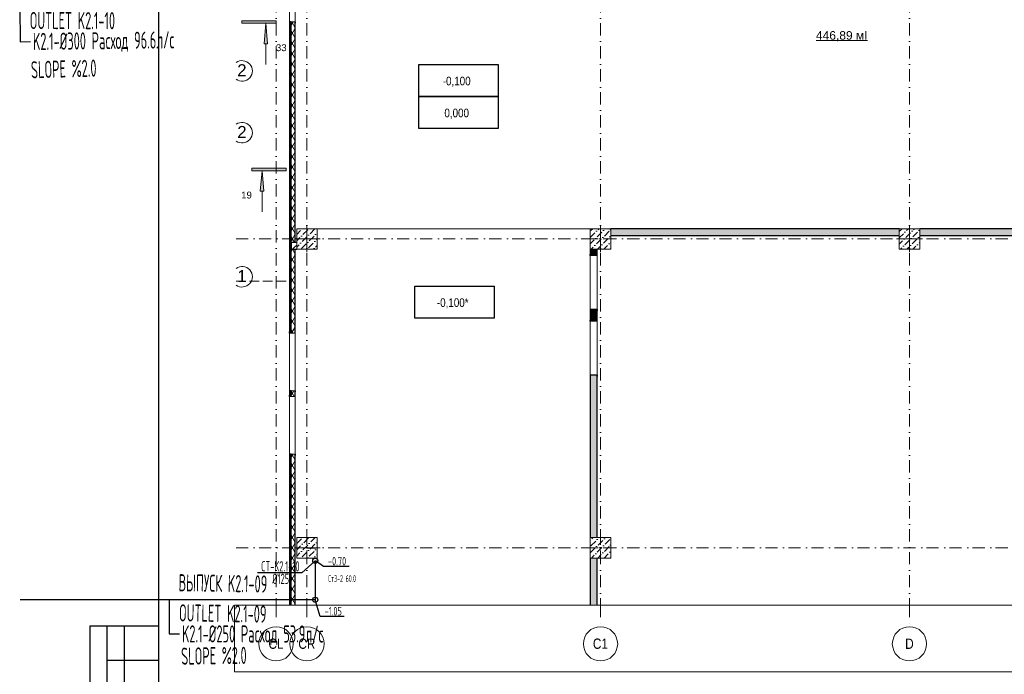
# Model space of a CAD drawing. Header units: millimetres. Extents: x -2890 to 117730, y -526 to 88572.
# Tile 2 of 65: x -2831 to 25848, y 13606 to 32689. Entities that reach past the tile are written whole.
import ezdxf
from ezdxf.enums import TextEntityAlignment as Align
from ezdxf.xclip import XClip

# ---------------------------------------------------------------- set-up
doc = ezdxf.new("R2010")
doc.units = ezdxf.units.MM
doc.header["$MEASUREMENT"] = 0
doc.header["$XCLIPFRAME"] = 2
doc.set_wipeout_variables(frame=1)
for name, pattern in [('HOT_WATER_SUPPLY2', [1.4, 0.7, -0.2, 0.05, -0.2, 0.05, -0.2]), ('Wipeout_Contour', [1000, 0, -1000]), ('Невидимая', [3.912222, 2.822222, -1.09]), ('Штрихпунктирная', [6.702778, 3.527778, -1.763889, 0, -1.411111])]:
    doc.linetypes.add(name, pattern=pattern)
for name, color, linetype in [('2D - Кладочный', 7, 'Continuous'), ('ES-ALTKOT', 111, 'Continuous'), ('ES-USTKOT', 3, 'Continuous'), ('F-ES-KOTTXT', 7, 'Continuous'), ('MIMARI', 8, 'Continuous'), ('P-K2-1', 5, 'Continuous'), ('P-K2-1-KLNC', 213, 'Continuous'), ('P-K2-1-KLT', 243, 'Continuous'), ('P-K2-1CAP', 201, 'Continuous'), ('P-K2-1KL', 241, 'Continuous'), ('P-K2-1KLN', 243, 'Continuous'), ('Конструктив - Колонны', 7, 'Continuous'), ('Конструктив - Стены Внутр сущ.', 7, 'Continuous'), ('Конструктив - Стены наружние фасад', 7, 'Continuous'), ('Конструктив - Фасадные стены сущ', 7, 'Continuous'), ('Маркер - Разрез', 7, 'Continuous'), ('Маркер_Разрезы_Сечения уличных бань', 7, 'Continuous'), ('Размер - Конструктив нов', 7, 'Continuous'), ('Чертеж и Рисунок', 7, 'Continuous'), ('Элемент Модели - Зона', 7, 'Continuous'), ('Элемент Модели - Оси', 7, 'Continuous'), ('Элемент модели - Оси уличных сооружений', 7, 'Continuous')]:
    doc.layers.add(name, color=color, linetype=linetype)
doc.layers.add('GEBERIT KOLON', color=5, linetype='HOT_WATER_SUPPLY2', plot=False)
doc.styles.add('ROMANC', font='ROMANC.shx', dxfattribs={"width": 0.75})
doc.styles.add('ROMANS', font='ROMANS.SHX', dxfattribs={"width": 0.7})
doc.styles.add('СГЕНЕРИР_СТИЛЬ_1', font='ARIALN.TTF')
doc.styles.add('СГЕНЕРИР_СТИЛЬ_4', font='arial.ttf')
doc.styles.add('СГЕНЕРИР_СТИЛЬ_5', font='arial.ttf')
pattern_1 = [(45, (-30913.89, 8295.99), (-127.2792, 127.2792), [])]
pattern_2 = [(45, (-30913.9, 8296), (-183.8478, 183.8478), [195, -65, 0, -65]), (45, (-30890.9, 8502.82), (-183.8478, 183.8478), [195, -65, 0, -65])]
pattern_3 = [(60, (-30913.89, 8295.99), (-129.9038, 75), []), (120, (-30913.89, 8295.99), (129.9038, 75), [])]
pattern_4 = [(45, (-30913.89, 8295.99), (-70.71068, 70.71068), [])]

# ---------------------------------------------------------------- blocks, each defined once
blk = doc.blocks.new('Чертеж_5_4', base_point=(-301.22, 184.65))
at = {"layer": 'Размер - Конструктив нов', "color": 7, "linetype": 'Continuous', "lineweight": 15}
for p, q in [((63.28, 157.9), (63.28, 161.16)), ((148.78, 157.9), (148.78, 161.16)), ((238.78, 157.9), (238.78, 161.16))]:
    blk.add_line(p, q, dxfattribs=at)
at = {"layer": 'Элемент Модели - Оси', "color": 7, "linetype": 'Штрихпунктирная', "lineweight": 15}
for p, q in [((54.28, 161.16), (54.28, 154.9)), ((63.28, 161.16), (63.28, 154.9)), ((148.78, 161.16), (148.78, 154.9)), ((238.78, 161.16), (238.78, 154.9))]:
    blk.add_line(p, q, dxfattribs=at)
at = {"layer": 'Элемент Модели - Оси', "color": 7, "linetype": 'Continuous', "lineweight": 15}
for centre in [(54.28, 149.9), (63.28, 149.9), (148.78, 149.9), (238.78, 149.9)]:
    blk.add_circle(centre, 5, dxfattribs=at)
at = {"layer": 'Элемент Модели - Оси', "color": 7, "linetype": 'Continuous', "lineweight": 15, "char_height": 3, "attachment_point": 4, "style": 'СГЕНЕРИР_СТИЛЬ_1'}
for s, insert in [('\\A1;\\pt0;CL', (52.06, 149.92)), ('\\A1;\\pt0;CR', (60.77, 149.92)), ('\\A1;\\pt0;C1', (146.56, 149.92)), ('\\A1;\\pt0;D', (237.52, 149.92))]:
    blk.add_mtext(s, dxfattribs=dict(at, insert=insert))
blk = doc.blocks.new('K2KOLONNO_RUS')
at = {"layer": 'P-K2-1-KLNC'}
blk.add_line((-75, 0), (75, 0), dxfattribs=at)
at = {"layer": 'P-K2-1-KLT', "style": 'ROMANC', "width": 0.5}
blk.add_attdef('K2-01', text='', height=40, dxfattribs=at).set_placement((0, 25.2), align=Align.MIDDLE)
at = {"layer": 'P-K2-1KLN', "style": 'ROMANC', "width": 0.55}
blk.add_attdef('KOLONCAP', text='', height=40, dxfattribs=at).set_placement((0, -29), align=Align.MIDDLE)
blk = doc.blocks.new('KOT-03')
at = {"layer": 'F-ES-KOTTXT', "color": 7}
blk.add_line((0, 0), (1819, 0), dxfattribs=at)
at = {"layer": 'ES-ALTKOT', "style": 'ROMANC', "width": 0.6}
blk.add_attdef('ALTKOT', text='', height=500, dxfattribs=at).set_placement((910, -392), align=Align.MIDDLE)
at = {"layer": 'ES-USTKOT', "style": 'ROMANC', "width": 0.6}
blk.add_attdef('USTKOT', text='', height=500, dxfattribs=at).set_placement((910, 392), align=Align.MIDDLE)

msp = doc.modelspace()

# ---------------------------------------------------------------- hatches: boundary and pattern name
at = {"layer": 'Конструктив - Стены Внутр сущ.', "linetype": 'Continuous', "lineweight": 15, "ltscale": 100}
for points in [[(14386.1, 26396), (22786.1, 26396), (22786.1, 26596), (14386.1, 26596)], [(23386.1, 26596), (23386.1, 26396), (31786.1, 26396), (31786.1, 26596)], [(13786.1, 25996), (13786.1, 25813.2), (13986.1, 25813.2), (13986.1, 25996)], [(13986.1, 24243.2), (13786.1, 24243.2), (13786.1, 23896.7), (13986.1, 23896.7)], [(13786.1, 17596), (13986.1, 17596), (13986.1, 22326.7), (13786.1, 22326.7)], [(13986.1, 16996), (13786.1, 16996), (13786.1, 15620.8), (13986.1, 15620.8)]]:
    msp.add_hatch(color=7, dxfattribs=at).paths.add_polyline_path(points)
at = {"layer": 'Маркер - Разрез', "linetype": 'Continuous', "lineweight": 5, "ltscale": 100}
msp.add_hatch(color=7, dxfattribs=at).paths.add_polyline_path([(4227.6, 28287.3), (4177.6, 27687.3), (4277.6, 27687.3)])
at = {"layer": 'Маркер_Разрезы_Сечения уличных бань', "linetype": 'Continuous', "lineweight": 5, "ltscale": 100}
for points in [[(4636.1, 32652.8), (3636.1, 32652.8), (3636.1, 32582.8), (4636.1, 32582.8)], [(4336.1, 32582.8), (4286.1, 31982.8), (4386.1, 31982.8)]]:
    msp.add_hatch(color=7, dxfattribs=at).paths.add_polyline_path(points)

# ---------------------------------------------------------------- linework, layer by layer
at = {"color": 7, "linetype": 'Continuous', "lineweight": 30, "ltscale": 100}
for p, q in [((1208, 83105), (1208, 5)), ((-792, 15005), (-792, 8505)), ((1208, 15005), (-792, 15005)), ((-292, 15005), (-292, 8505)), ((208, 15005), (208, 8505)), ((1208, 14005), (-292, 14005))]:
    msp.add_line(p, q, dxfattribs=at)
at = {"layer": '2D - Кладочный', "color": 7, "linetype": 'Continuous', "lineweight": 30, "ltscale": 100, "flags": 128}
msp.add_lwpolyline([(8793.9, 31379.2), (11105.1, 31379.2), (11105.1, 30447.6), (8793.9, 30447.6)], close=True, dxfattribs=at)
at = {"layer": '2D - Кладочный', "color": 1, "linetype": 'Continuous', "lineweight": 30, "ltscale": 100, "flags": 128}
for points in [[(8793.9, 30447.6), (11105.1, 30447.6), (11105.1, 29516), (8793.9, 29516)], [(8678, 24916.5), (10989.2, 24916.5), (10989.2, 23984.9), (8678, 23984.9)]]:
    msp.add_lwpolyline(points, close=True, dxfattribs=at)
at = {"layer": 'MIMARI', "ltscale": 100}
msp.add_lwpolyline([(6615, 15288.3), (5916.3, 15289), (5776.7, 15780.8)], dxfattribs=at)
at = {"layer": 'P-K2-1CAP', "ltscale": 100}
for points in [[(-2831.5, 33049.2), (-2818.9, 32047.2), (-2518.9, 32051)], [(1522.8, 15788), (1521.8, 14785.9), (1821.8, 14785.6)]]:
    msp.add_lwpolyline(points, dxfattribs=at)
at = {"layer": 'P-K2-1KL', "ltscale": 100}
msp.add_circle((5776.7, 15780.8), 75, dxfattribs=at)
at = {"layer": 'Конструктив - Стены Внутр сущ.', "color": 7, "linetype": 'Continuous', "lineweight": 30, "ltscale": 100}
for p, q in [((13786.1, 25813.2), (13786.1, 25850.2)), ((13871.1, 25813.2), (13786.1, 25813.2)), ((13986.1, 25813.2), (13871.1, 25813.2)), ((13986.1, 25813.2), (13986.1, 25850.2)), ((13786.1, 24243.2), (13786.1, 24206.2)), ((13871.1, 24243.2), (13786.1, 24243.2)), ((13986.1, 24243.2), (13871.1, 24243.2)), ((13986.1, 24243.2), (13986.1, 24206.2)), ((13786.1, 23896.7), (13786.1, 23933.7)), ((13871.1, 23896.7), (13786.1, 23896.7)), ((13986.1, 23896.7), (13871.1, 23896.7)), ((13986.1, 23896.7), (13986.1, 23933.7)), ((13786.1, 22326.7), (13786.1, 22289.7)), ((13871.1, 22326.7), (13786.1, 22326.7)), ((13986.1, 22326.7), (13871.1, 22326.7)), ((13986.1, 22326.7), (13986.1, 22289.7))]:
    msp.add_line(p, q, dxfattribs=at)
at = {"layer": 'Конструктив - Стены Внутр сущ.', "color": 7, "linetype": 'Continuous', "lineweight": 15, "ltscale": 100}
for p, q in [((13786.1, 25813.2), (13786.1, 24243.2)), ((13986.1, 24243.2), (13986.1, 25813.2)), ((13786.1, 23896.7), (13786.1, 22326.7)), ((13986.1, 22326.7), (13986.1, 23896.7))]:
    msp.add_line(p, q, dxfattribs=at)
at = {"layer": 'Конструктив - Стены Внутр сущ.', "color": 7, "linetype": 'Continuous', "lineweight": 30, "ltscale": 100, "flags": 128}
for points in [[(22786.1, 26596), (14386.1, 26596)], [(14386.1, 26396), (22786.1, 26396)], [(31786.1, 26596), (23386.1, 26596)], [(23386.1, 26396), (31786.1, 26396)], [(13786.1, 25996), (13786.1, 25813.2)], [(13986.1, 25813.2), (13986.1, 25996)], [(13786.1, 24243.2), (13786.1, 23896.7)], [(13986.1, 23896.7), (13986.1, 24243.2)], [(13786.1, 22326.7), (13786.1, 17596)], [(13986.1, 17596), (13986.1, 22326.7)], [(13786.1, 16996), (13786.1, 15620.8)], [(13986.1, 15620.8), (13986.1, 16996)]]:
    msp.add_lwpolyline(points, dxfattribs=at)
at = {"layer": 'Маркер - Разрез', "color": 7, "linetype": 'Continuous', "lineweight": 5, "ltscale": 100}
for p, q in [((3927.6, 28357.3), (3927.6, 28287.3)), ((4227.6, 27687.3), (4227.6, 27087.3))]:
    msp.add_line(p, q, dxfattribs=at)
at = {"layer": 'Маркер - Разрез', "color": 7, "linetype": 'Continuous', "lineweight": 5, "ltscale": 100, "flags": 128}
msp.add_lwpolyline([(4227.6, 28287.3), (4177.6, 27687.3), (4277.6, 27687.3)], close=True, dxfattribs=at)
at = {"layer": 'Маркер_Разрезы_Сечения уличных бань', "color": 7, "linetype": 'Continuous', "lineweight": 5, "ltscale": 100}
for p, q in [((3636.1, 32582.8), (3636.1, 32652.8)), ((3636.1, 32652.8), (4636.1, 32652.8)), ((4636.1, 32582.8), (3636.1, 32582.8)), ((4636.1, 32652.8), (4636.1, 32582.8)), ((4336.1, 31982.8), (4336.1, 31382.8))]:
    msp.add_line(p, q, dxfattribs=at)
at = {"layer": 'Маркер_Разрезы_Сечения уличных бань', "color": 7, "linetype": 'Continuous', "lineweight": 5, "ltscale": 100, "flags": 128}
msp.add_lwpolyline([(4336.1, 32582.8), (4386.1, 31982.8), (4286.1, 31982.8)], close=True, dxfattribs=at)
at = {"layer": 'Элемент Модели - Зона', "color": 7, "linetype": 'Continuous', "lineweight": 0, "ltscale": 100}
msp.add_line((20368, 32078.3), (21858.3, 32078.3), dxfattribs=at)
at = {"layer": 'Элемент Модели - Оси', "color": 7, "linetype": 'Штрихпунктирная', "lineweight": 15, "ltscale": 100}
msp.add_line((4636.1, 82191.7), (4636.1, 15620.8), dxfattribs=at)
at = {"layer": 'Элемент модели - Оси уличных сооружений', "color": 7, "linetype": 'Continuous', "lineweight": 15, "ltscale": 100}
for centre in [(3645, 31195.5), (3645, 29395.5), (3645, 25195.5)]:
    msp.add_arc(centre, 300, 234.50918, 125.49082, dxfattribs=at)

# ---------------------------------------------------------------- block references
at = {"layer": 'F-ES-KOTTXT', "color": 7, "ltscale": 100}
ref = msp.add_blockref('KOT-03', (6765.8, 16746.2), dxfattribs=dict(at, xscale=-0.3456000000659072, yscale=0.3456000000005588, zscale=0.3456000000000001, rotation=359.9417509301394))
ref.add_attrib('USTKOT', '-0.70', dxfattribs={"layer": 'ES-USTKOT', "height": 250, "rotation": 359.94175, "style": 'ROMANC', "width": 0.6}).set_placement((6413.6, 16904.6), align=Align.MIDDLE)
ref = msp.add_blockref('KOT-03', (6615, 15288.3, 0), dxfattribs=dict(at, xscale=-0.3456000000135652, yscale=0.3456000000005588, zscale=0.3456000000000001, rotation=359.9417467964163))
ref.add_attrib('USTKOT', '-1.05', dxfattribs={"layer": 'ES-USTKOT', "height": 250, "rotation": 359.94175, "style": 'ROMANC', "width": 0.6}).set_placement((6300.9, 15446.6, 0), align=Align.MIDDLE)

# ---------------------------------------------------------------- texts
at = {"layer": '2D - Кладочный', "color": 7, "linetype": 'Continuous', "lineweight": 15, "ltscale": 100, "insert": (9897.6, 30878.2), "char_height": 250, "attachment_point": 5, "style": 'СГЕНЕРИР_СТИЛЬ_1'}
msp.add_mtext('\\A1;-0,100', dxfattribs=at)
at = {"layer": '2D - Кладочный', "color": 1, "linetype": 'Continuous', "lineweight": 30, "ltscale": 100, "char_height": 250, "attachment_point": 5, "style": 'СГЕНЕРИР_СТИЛЬ_1'}
for s, insert in [('\\A1;0,000', (9897.6, 29946.6)), ('\\A1;-0,100*', (9781.8, 24418.7))]:
    msp.add_mtext(s, dxfattribs=dict(at, insert=insert))
at = {"layer": 'GEBERIT KOLON', "ltscale": 100, "style": 'ROMANS', "width": 0.5}
msp.add_text('Ст3-2 60.0', height=200, rotation=359.94175, dxfattribs=at).set_placement((6155.8, 16398.6), align=Align.MIDDLE_LEFT)
at = {"layer": 'P-K2-1CAP', "ltscale": 100, "style": 'ROMANS', "width": 0.5}
for s, rotation, p in [('OUTLET K2.1-10', 359.8918, (-2539.2, 32664.2)), ('K2.1-%%C300 Pacход 96.6л/с', 0.7169, (-2444.8, 32051.9)), ('SLOPE %%%2.0', 1.542, (-2503.2, 31227.4)), ('ВЫПУСК K2.1-09', 359.11665, (1797.5, 16277.1)), ('OUTLET K2.1-09', 359.11665, (1809.8, 15399)), ('K2.1-%%C250 Pacход 53.9л/с', 359.94175, (1896, 14785.5)), ('SLOPE %%%2.0', 0.76685, (1870.8, 14134.3))]:
    msp.add_text(s, height=500, rotation=rotation, dxfattribs=at).set_placement(p, align=Align.MIDDLE_LEFT)
at = {"layer": 'Маркер - Разрез', "color": 7, "linetype": 'Continuous', "lineweight": 0, "ltscale": 100, "insert": (3775.8, 27676.6), "char_height": 200, "attachment_point": 2, "style": 'СГЕНЕРИР_СТИЛЬ_5'}
msp.add_mtext('\\A1;\\pt0;19', dxfattribs=at)
at = {"layer": 'Маркер_Разрезы_Сечения уличных бань', "color": 7, "linetype": 'Continuous', "lineweight": 0, "ltscale": 100, "insert": (4787.9, 31972.1), "char_height": 200, "attachment_point": 2, "style": 'СГЕНЕРИР_СТИЛЬ_5'}
msp.add_mtext('\\A1;\\pt0;33', dxfattribs=at)
at = {"layer": 'Элемент Модели - Зона', "color": 7, "linetype": 'Continuous', "lineweight": 0, "ltscale": 100, "insert": (21113.2, 32207.6), "char_height": 250, "attachment_point": 5, "style": 'СГЕНЕРИР_СТИЛЬ_4'}
msp.add_mtext('\\A1;446,89 мІ', dxfattribs=at)
at = {"layer": 'Элемент модели - Оси уличных сооружений', "color": 7, "linetype": 'Continuous', "lineweight": 15, "ltscale": 100, "char_height": 350, "attachment_point": 6, "style": 'СГЕНЕРИР_СТИЛЬ_4'}
for s, insert in [('\\A1;\\pt0;2', (3777.8, 31215.5)), ('\\A1;\\pt0;2', (3777.8, 29415.5)), ('\\A1;\\pt0;1', (3777.8, 25215.5))]:
    msp.add_mtext(s, dxfattribs=dict(at, insert=insert))

# ---------------------------------------------------------------- wipeouts: each hides what was drawn before it
at = {"color": 254, "linetype": 'Wipeout_Contour', "lineweight": 0, "ltscale": 100}
for points, layer in [([(5236.1, 16996), (5836.1, 16996), (5836.1, 17596), (5236.1, 17596)], 'Конструктив - Колонны'), ([(5076.1, 21706), (5196.1, 21706), (5196.1, 21873), (5076.1, 21873)], 'Конструктив - Стены наружние фасад'), ([(5196.1, 25996), (5196.1, 26196), (5076.1, 26196), (5076.1, 25996)], 'Конструктив - Фасадные стены сущ')]:
    msp.add_wipeout(points, dxfattribs=at).dxf.layer = layer

# ---------------------------------------------------------------- next in the draw order: hatches: boundary and pattern name
at = {"layer": 'Конструктив - Колонны', "linetype": 'Continuous', "lineweight": 15, "ltscale": 100}
h = msp.add_hatch(dxfattribs=at)
h.set_pattern_fill('БЕТОН_01_0006', scale=100, style=0, pattern_type=2)
h.set_pattern_definition(pattern_2)
h.paths.add_polyline_path([(5236.1, 16996), (5836.1, 16996), (5836.1, 17596), (5236.1, 17596)])
at = {"layer": 'Конструктив - Стены наружние фасад', "linetype": 'Continuous', "lineweight": 5, "ltscale": 100}
h = msp.add_hatch(dxfattribs=at)
h.set_pattern_fill('ИЗОЛЯЦИЯ_02_0006', scale=100, style=0, pattern_type=2)
h.set_pattern_definition(pattern_3)
h.paths.add_polyline_path([(5076.1, 21706), (5196.1, 21706), (5196.1, 21873), (5076.1, 21873)])
at = {"layer": 'Конструктив - Фасадные стены сущ', "linetype": 'Continuous', "lineweight": 5, "ltscale": 100}
h = msp.add_hatch(dxfattribs=at)
h.set_pattern_fill('БЛОКИ_БЕТОННЫЕ_ЭФФЕКТИВН_7F', scale=100, style=0, pattern_type=2)
h.set_pattern_definition(pattern_1)
h.paths.add_polyline_path([(5196.1, 25996), (5196.1, 26196), (5076.1, 26196), (5076.1, 25996)])

# ---------------------------------------------------------------- next in the draw order: linework, layer by layer
at = {"ltscale": 100}
for q in [(5796.1, 17296), (5786.1, 17296)]:
    msp.add_line((5536.1, 17296), q, dxfattribs=at)
at = {"layer": '2D - Кладочный', "color": 7, "linetype": 'Невидимая', "lineweight": 5, "ltscale": 100, "flags": 128}
msp.add_lwpolyline([(3470.8, 25069), (5031.1, 25069), (5031.1, 40254.2), (3470.8, 40254.2)], dxfattribs=at)
at = {"layer": 'MIMARI', "ltscale": 100}
msp.add_lwpolyline([(6765.8, 16746.2), (6019.4, 16747), (5786.9, 16918)], dxfattribs=at)
at = {"layer": 'P-K2-1KL', "ltscale": 100}
msp.add_circle((5777.9, 16916.1), 75, dxfattribs=at)
at = {"layer": 'Конструктив - Колонны', "color": 7, "linetype": 'Continuous', "lineweight": 0, "ltscale": 100}
for p, q in [((5536.1, 17376), (5536.1, 17676)), ((5456.1, 17296), (5156.1, 17296)), ((5536.1, 17216), (5536.1, 16916)), ((5616.1, 17296), (5916.1, 17296))]:
    msp.add_line(p, q, dxfattribs=at)
at = {"layer": 'Конструктив - Колонны', "color": 7, "linetype": 'Continuous', "lineweight": 15, "ltscale": 100, "flags": 128}
msp.add_lwpolyline([(5236.1, 16996), (5836.1, 16996), (5836.1, 17596), (5236.1, 17596)], close=True, dxfattribs=at)
at = {"layer": 'Конструктив - Колонны', "color": 7, "linetype": 'Continuous', "lineweight": 0, "ltscale": 100}
msp.add_point((5536.1, 17296), dxfattribs=at)
at = {"layer": 'Конструктив - Стены наружние фасад', "color": 7, "linetype": 'Continuous', "lineweight": 30, "ltscale": 100}
for p, q in [((5196.1, 21873), (5196.1, 21836)), ((5196.1, 21706), (5196.1, 21743))]:
    msp.add_line(p, q, dxfattribs=at)
at = {"layer": 'Конструктив - Стены наружние фасад', "color": 7, "linetype": 'Continuous', "lineweight": 30, "ltscale": 100, "flags": 128}
msp.add_lwpolyline([(5196.1, 21706), (5196.1, 21873)], dxfattribs=at)

# ---------------------------------------------------------------- next in the draw order: wipeouts: each hides what was drawn before it
at = {"color": 254, "linetype": 'Wipeout_Contour', "lineweight": 0, "ltscale": 100}
for points in [[(13786.1, 25996), (14386.1, 25996), (14386.1, 26596), (13786.1, 26596)], [(22786.1, 25996), (23386.1, 25996), (23386.1, 26596), (22786.1, 26596)], [(13786.1, 16996), (14386.1, 16996), (14386.1, 17596), (13786.1, 17596)]]:
    msp.add_wipeout(points, dxfattribs=at).dxf.layer = 'Конструктив - Колонны'

# ---------------------------------------------------------------- next in the draw order: hatches: boundary and pattern name
at = {"layer": 'Конструктив - Колонны', "linetype": 'Continuous', "lineweight": 15, "ltscale": 100}
h = msp.add_hatch(dxfattribs=at)
h.set_pattern_fill('БЕТОН_01_0006', scale=100, style=0, pattern_type=2)
h.set_pattern_definition(pattern_2)
h.paths.add_polyline_path([(13786.1, 25996), (14386.1, 25996), (14386.1, 26596), (13786.1, 26596)])
h = msp.add_hatch(dxfattribs=at)
h.set_pattern_fill('БЕТОН_01_0006', scale=100, style=0, pattern_type=2)
h.set_pattern_definition(pattern_2)
h.paths.add_polyline_path([(22786.1, 25996), (23386.1, 25996), (23386.1, 26596), (22786.1, 26596)])
h = msp.add_hatch(dxfattribs=at)
h.set_pattern_fill('БЕТОН_01_0006', scale=100, style=0, pattern_type=2)
h.set_pattern_definition(pattern_2)
h.paths.add_polyline_path([(13786.1, 16996), (14386.1, 16996), (14386.1, 17596), (13786.1, 17596)])

# ---------------------------------------------------------------- next in the draw order: linework, layer by layer
at = {"layer": 'Конструктив - Колонны', "color": 7, "linetype": 'Continuous', "lineweight": 0, "ltscale": 100}
for p, q in [((14086.1, 26376), (14086.1, 26676)), ((23086.1, 26376), (23086.1, 26676)), ((14006.1, 26296), (13706.1, 26296)), ((14086.1, 26216), (14086.1, 25916)), ((14166.1, 26296), (14466.1, 26296)), ((23006.1, 26296), (22706.1, 26296)), ((23086.1, 26216), (23086.1, 25916)), ((23166.1, 26296), (23466.1, 26296)), ((14086.1, 17376), (14086.1, 17676)), ((14006.1, 17296), (13706.1, 17296)), ((14086.1, 17216), (14086.1, 16916)), ((14166.1, 17296), (14466.1, 17296))]:
    msp.add_line(p, q, dxfattribs=at)
at = {"layer": 'Конструктив - Колонны', "color": 7, "linetype": 'Continuous', "lineweight": 15, "ltscale": 100, "flags": 128}
for points in [[(13786.1, 25996), (14386.1, 25996), (14386.1, 26596), (13786.1, 26596)], [(22786.1, 25996), (23386.1, 25996), (23386.1, 26596), (22786.1, 26596)], [(13786.1, 16996), (14386.1, 16996), (14386.1, 17596), (13786.1, 17596)]]:
    msp.add_lwpolyline(points, close=True, dxfattribs=at)
at = {"layer": 'Конструктив - Колонны', "color": 7, "linetype": 'Continuous', "lineweight": 0, "ltscale": 100}
for p in [(14086.1, 26296), (23086.1, 26296), (14086.1, 17296)]:
    msp.add_point(p, dxfattribs=at)
at = {"layer": 'Элемент Модели - Оси', "color": 7, "linetype": 'Штрихпунктирная', "lineweight": 15, "ltscale": 100}
for p, q in [((14086.1, 82191.7), (14086.1, 15620.8)), ((23086.1, 82191.7), (23086.1, 15620.8)), ((3470.8, 17296), (114954, 17296))]:
    msp.add_line(p, q, dxfattribs=at)

# ---------------------------------------------------------------- next in the draw order: wipeouts: each hides what was drawn before it
at = {"color": 254, "linetype": 'Wipeout_Contour', "lineweight": 0, "ltscale": 100}
for points, layer in [([(5031.1, 21706), (5046.1, 21706), (5046.1, 21873), (5031.1, 21873)], 'Конструктив - Стены наружние фасад'), ([(5196.1, 25996), (5236.1, 25996), (5236.1, 26196), (5196.1, 26196)], 'Конструктив - Фасадные стены сущ')]:
    msp.add_wipeout(points, dxfattribs=at).dxf.layer = layer

# ---------------------------------------------------------------- next in the draw order: hatches: boundary and pattern name
at = {"layer": 'Конструктив - Стены наружние фасад', "linetype": 'Continuous', "lineweight": 5, "ltscale": 100}
h = msp.add_hatch(dxfattribs=at)
h.set_pattern_fill('МЕТАЛЛ___ТВЕРДЫЙ_СПЛАВ_0006', scale=100, style=0, pattern_type=2)
h.set_pattern_definition(pattern_4)
h.paths.add_polyline_path([(5031.1, 21706), (5046.1, 21706), (5046.1, 21873), (5031.1, 21873)])
at = {"layer": 'Конструктив - Фасадные стены сущ', "linetype": 'Continuous', "lineweight": 5, "ltscale": 100}
h = msp.add_hatch(dxfattribs=at)
h.set_pattern_fill('БЛОКИ_БЕТОННЫЕ_ЭФФЕКТИВН_7F', scale=100, style=0, pattern_type=2)
h.set_pattern_definition(pattern_1)
h.paths.add_polyline_path([(5196.1, 25996), (5236.1, 25996), (5236.1, 26196), (5196.1, 26196)])

# ---------------------------------------------------------------- next in the draw order: linework, layer by layer
at = {"layer": 'Конструктив - Стены наружние фасад', "color": 7, "linetype": 'Continuous', "lineweight": 30, "ltscale": 100}
for p, q in [((5196.1, 26196), (5076.1, 26196)), ((5076.1, 26196), (5076.1, 25996)), ((5076.1, 25996), (5196.1, 25996)), ((5031.1, 21873), (5031.1, 21836)), ((5046.1, 21706), (5046.1, 21873)), ((5076.1, 21873), (5046.1, 21873)), ((5076.1, 21706), (5076.1, 21873)), ((5031.1, 21706), (5031.1, 21743)), ((5076.1, 21706), (5046.1, 21706))]:
    msp.add_line(p, q, dxfattribs=at)
at = {"layer": 'Конструктив - Стены наружние фасад', "color": 214, "linetype": 'Continuous', "lineweight": 15, "ltscale": 100}
for p, q in [((5046.1, 21873), (5031.1, 21873)), ((5046.1, 21706), (5031.1, 21706))]:
    msp.add_line(p, q, dxfattribs=at)
at = {"layer": 'Конструктив - Стены наружние фасад', "color": 7, "linetype": 'Continuous', "lineweight": 5, "ltscale": 100}
for p, q in [((5081.1, 21873), (5076.1, 21873)), ((5196.1, 21873), (5081.1, 21873)), ((5081.1, 21706), (5076.1, 21706)), ((5196.1, 21706), (5081.1, 21706))]:
    msp.add_line(p, q, dxfattribs=at)
at = {"layer": 'Конструктив - Стены наружние фасад', "color": 7, "linetype": 'Continuous', "lineweight": 30, "ltscale": 100, "flags": 128}
msp.add_lwpolyline([(5031.1, 21873), (5031.1, 21706)], dxfattribs=at)
at = {"layer": 'Конструктив - Фасадные стены сущ', "color": 7, "linetype": 'Continuous', "lineweight": 30, "ltscale": 100, "flags": 128}
for points in [[(5236.1, 26196), (5196.1, 26196)], [(5196.1, 25996), (5236.1, 25996)]]:
    msp.add_lwpolyline(points, dxfattribs=at)

# ---------------------------------------------------------------- next in the draw order: wipeouts: each hides what was drawn before it
at = {"color": 254, "linetype": 'Wipeout_Contour', "lineweight": 0, "ltscale": 100}
msp.add_wipeout([(5196.1, 20026), (5076.1, 20026), (5076.1, 15620.8), (5196.1, 15620.8)], dxfattribs=at).dxf.layer = 'Конструктив - Стены наружние фасад'

# ---------------------------------------------------------------- next in the draw order: hatches: boundary and pattern name
at = {"layer": 'Конструктив - Стены наружние фасад', "linetype": 'Continuous', "lineweight": 5, "ltscale": 100}
h = msp.add_hatch(dxfattribs=at)
h.set_pattern_fill('ИЗОЛЯЦИЯ_02_0006', scale=100, style=0, pattern_type=2)
h.set_pattern_definition(pattern_3)
h.paths.add_polyline_path([(5196.1, 20026), (5076.1, 20026), (5076.1, 15620.8), (5196.1, 15620.8)])

# ---------------------------------------------------------------- next in the draw order: linework, layer by layer
at = {"layer": 'Конструктив - Стены наружние фасад', "color": 7, "linetype": 'Continuous', "lineweight": 15, "ltscale": 100}
msp.add_line((5196.1, 20026), (5196.1, 21706), dxfattribs=at)
at = {"layer": 'Конструктив - Стены наружние фасад', "color": 7, "linetype": 'Continuous', "lineweight": 30, "ltscale": 100}
msp.add_line((5196.1, 20026), (5196.1, 19989), dxfattribs=at)
at = {"layer": 'Конструктив - Стены наружние фасад', "color": 7, "linetype": 'Continuous', "lineweight": 30, "ltscale": 100, "flags": 128}
msp.add_lwpolyline([(5196.1, 15620.8), (5196.1, 20026)], dxfattribs=at)

# ---------------------------------------------------------------- next in the draw order: wipeouts: each hides what was drawn before it
at = {"color": 254, "linetype": 'Wipeout_Contour', "lineweight": 0, "ltscale": 100}
msp.add_wipeout([(5236.1, 25996), (5836.1, 25996), (5836.1, 26596), (5236.1, 26596)], dxfattribs=at).dxf.layer = 'Конструктив - Колонны'

# ---------------------------------------------------------------- next in the draw order: hatches: boundary and pattern name
at = {"layer": 'Конструктив - Колонны', "linetype": 'Continuous', "lineweight": 15, "ltscale": 100}
h = msp.add_hatch(dxfattribs=at)
h.set_pattern_fill('БЕТОН_01_0006', scale=100, style=0, pattern_type=2)
h.set_pattern_definition(pattern_2)
h.paths.add_polyline_path([(5236.1, 25996), (5836.1, 25996), (5836.1, 26596), (5236.1, 26596)])

# ---------------------------------------------------------------- next in the draw order: linework, layer by layer
at = {"layer": '2D - Кладочный', "color": 7, "linetype": 'Continuous', "lineweight": 0, "ltscale": 100}
msp.add_line((5836.1, 26596), (13786.1, 26596), dxfattribs=at)
at = {"layer": 'Конструктив - Колонны', "color": 7, "linetype": 'Continuous', "lineweight": 0, "ltscale": 100}
for p, q in [((5536.1, 26376), (5536.1, 26676)), ((5456.1, 26296), (5156.1, 26296)), ((5536.1, 26216), (5536.1, 25916)), ((5616.1, 26296), (5916.1, 26296))]:
    msp.add_line(p, q, dxfattribs=at)
at = {"layer": 'Конструктив - Колонны', "color": 7, "linetype": 'Continuous', "lineweight": 15, "ltscale": 100, "flags": 128}
msp.add_lwpolyline([(5236.1, 25996), (5836.1, 25996), (5836.1, 26596), (5236.1, 26596)], close=True, dxfattribs=at)
at = {"layer": 'Конструктив - Колонны', "color": 7, "linetype": 'Continuous', "lineweight": 0, "ltscale": 100}
msp.add_point((5536.1, 26296), dxfattribs=at)
at = {"layer": 'Элемент Модели - Оси', "color": 7, "linetype": 'Штрихпунктирная', "lineweight": 15, "ltscale": 100}
for p, q in [((5536.1, 82191.7), (5536.1, 15620.8)), ((3470.8, 26296), (114954, 26296))]:
    msp.add_line(p, q, dxfattribs=at)

# ---------------------------------------------------------------- next in the draw order: wipeouts: each hides what was drawn before it
at = {"color": 254, "linetype": 'Wipeout_Contour', "lineweight": 0, "ltscale": 100}
msp.add_wipeout([(5046.1, 20026), (5031.1, 20026), (5031.1, 15620.8), (5046.1, 15620.8)], dxfattribs=at).dxf.layer = 'Конструктив - Стены наружние фасад'

# ---------------------------------------------------------------- next in the draw order: hatches: boundary and pattern name
at = {"layer": 'Конструктив - Стены наружние фасад', "linetype": 'Continuous', "lineweight": 5, "ltscale": 100}
h = msp.add_hatch(dxfattribs=at)
h.set_pattern_fill('МЕТАЛЛ___ТВЕРДЫЙ_СПЛАВ_0006', scale=100, style=0, pattern_type=2)
h.set_pattern_definition(pattern_4)
h.paths.add_polyline_path([(5046.1, 20026), (5031.1, 20026), (5031.1, 15620.8), (5046.1, 15620.8)])

# ---------------------------------------------------------------- next in the draw order: linework, layer by layer
at = {"layer": 'P-K2-1', "ltscale": 100}
msp.add_lwpolyline([(5777.9, 16916.1), (5777.9, 15780.8), (-2813.6, 15780.8)], dxfattribs=at)
at = {"layer": 'P-K2-1-KLNC', "ltscale": 100}
msp.add_lwpolyline([(5777.9, 16916.1), (5385.4, 16564.6), (4096.6, 16565.9)], dxfattribs=at)
at = {"layer": 'Конструктив - Стены наружние фасад', "color": 7, "linetype": 'Continuous', "lineweight": 15, "ltscale": 100}
msp.add_line((5031.1, 21706), (5031.1, 20026), dxfattribs=at)
at = {"layer": 'Конструктив - Стены наружние фасад', "color": 7, "linetype": 'Continuous', "lineweight": 30, "ltscale": 100}
for p, q in [((5031.1, 20026), (5031.1, 19989)), ((5046.1, 15620.8), (5046.1, 20026)), ((5076.1, 20026), (5046.1, 20026)), ((5076.1, 15620.8), (5076.1, 20026))]:
    msp.add_line(p, q, dxfattribs=at)
at = {"layer": 'Конструктив - Стены наружние фасад', "color": 214, "linetype": 'Continuous', "lineweight": 15, "ltscale": 100}
msp.add_line((5046.1, 20026), (5031.1, 20026), dxfattribs=at)
at = {"layer": 'Конструктив - Стены наружние фасад', "color": 7, "linetype": 'Continuous', "lineweight": 5, "ltscale": 100}
for p, q in [((5081.1, 20026), (5076.1, 20026)), ((5196.1, 20026), (5081.1, 20026))]:
    msp.add_line(p, q, dxfattribs=at)
at = {"layer": 'Конструктив - Стены наружние фасад', "color": 7, "linetype": 'Continuous', "lineweight": 30, "ltscale": 100, "flags": 128}
msp.add_lwpolyline([(5031.1, 20026), (5031.1, 15620.8)], dxfattribs=at)

# ---------------------------------------------------------------- next in the draw order: block references
at = {"layer": 'P-K2-1-KLNC', "ltscale": 100}
ref = msp.add_blockref('K2KOLONNO_RUS', (4771.7, 16565.2), dxfattribs=dict(at, xscale=-5.999999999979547, yscale=6, zscale=6.000000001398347, rotation=359.9417509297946))
ref.add_attrib('K2-01', 'CT-K2.1-10', dxfattribs={"layer": 'P-K2-1-KLT', "height": 300, "rotation": 359.94175, "style": 'ROMANC', "width": 0.55}).set_placement((4760.1, 16755.1), align=Align.MIDDLE)
ref.add_attrib('KOLONCAP', '%%C125', dxfattribs={"layer": 'P-K2-1KLN', "height": 300, "rotation": 359.94175, "style": 'ROMANC', "width": 0.55}).set_placement((4771.5, 16391), align=Align.MIDDLE)
at = {"layer": 'Чертеж и Рисунок', "color": 7, "linetype": 'Continuous', "lineweight": 15, "ltscale": 100}
ref = msp.add_blockref('Чертеж_5_4', (-30913.9, 17970), dxfattribs=dict(at, xscale=100, yscale=100, zscale=100))
XClip(ref).set_block_clipping_path([(42.1417173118, 141.7105371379), (1151.6331595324, 161.1581262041)])

# ---------------------------------------------------------------- next in the draw order: wipeouts: each hides what was drawn before it
at = {"color": 254, "linetype": 'Wipeout_Contour', "lineweight": 0, "ltscale": 100}
for points in [[(5196.1, 32625.6), (5076.1, 32625.6), (5076.1, 26196), (5196.1, 26196)], [(5076.1, 23553), (5196.1, 23553), (5196.1, 25996), (5076.1, 25996)]]:
    msp.add_wipeout(points, dxfattribs=at).dxf.layer = 'Конструктив - Стены наружние фасад'

# ---------------------------------------------------------------- next in the draw order: hatches: boundary and pattern name
at = {"layer": 'Конструктив - Стены наружние фасад', "linetype": 'Continuous', "lineweight": 5, "ltscale": 100}
h = msp.add_hatch(dxfattribs=at)
h.set_pattern_fill('ИЗОЛЯЦИЯ_02_0006', scale=100, style=0, pattern_type=2)
h.set_pattern_definition(pattern_3)
h.paths.add_polyline_path([(5196.1, 32625.6), (5076.1, 32625.6), (5076.1, 26196), (5196.1, 26196)])
h = msp.add_hatch(dxfattribs=at)
h.set_pattern_fill('ИЗОЛЯЦИЯ_02_0006', scale=100, style=0, pattern_type=2)
h.set_pattern_definition(pattern_3)
h.paths.add_polyline_path([(5076.1, 23553), (5196.1, 23553), (5196.1, 25996), (5076.1, 25996)])

# ---------------------------------------------------------------- next in the draw order: linework, layer by layer
at = {"layer": 'Конструктив - Стены наружние фасад', "color": 7, "linetype": 'Continuous', "lineweight": 15, "ltscale": 100}
for p, q in [((5196.1, 32625.6), (5196.1, 34145.6)), ((5196.1, 21873), (5196.1, 23553))]:
    msp.add_line(p, q, dxfattribs=at)
at = {"layer": 'Конструктив - Стены наружние фасад', "color": 7, "linetype": 'Continuous', "lineweight": 30, "ltscale": 100}
for p, q in [((5196.1, 32625.6), (5196.1, 32588.6)), ((5196.1, 23553), (5196.1, 23590))]:
    msp.add_line(p, q, dxfattribs=at)
at = {"layer": 'Конструктив - Стены наружние фасад', "color": 7, "linetype": 'Continuous', "lineweight": 30, "ltscale": 100, "flags": 128}
for points in [[(5196.1, 26196), (5196.1, 32625.6)], [(5196.1, 23553), (5196.1, 25996)]]:
    msp.add_lwpolyline(points, dxfattribs=at)

# ---------------------------------------------------------------- next in the draw order: wipeouts: each hides what was drawn before it
at = {"color": 254, "linetype": 'Wipeout_Contour', "lineweight": 0, "ltscale": 100}
msp.add_wipeout([(5031.1, 23553), (5046.1, 23553), (5046.1, 32625.6), (5031.1, 32625.6)], dxfattribs=at).dxf.layer = 'Конструктив - Стены наружние фасад'

# ---------------------------------------------------------------- next in the draw order: hatches: boundary and pattern name
at = {"layer": 'Конструктив - Стены наружние фасад', "linetype": 'Continuous', "lineweight": 5, "ltscale": 100}
h = msp.add_hatch(dxfattribs=at)
h.set_pattern_fill('МЕТАЛЛ___ТВЕРДЫЙ_СПЛАВ_0006', scale=100, style=0, pattern_type=2)
h.set_pattern_definition(pattern_4)
h.paths.add_polyline_path([(5031.1, 23553), (5046.1, 23553), (5046.1, 32625.6), (5031.1, 32625.6)])
at = {"layer": 'Маркер - Разрез', "linetype": 'Continuous', "lineweight": 5, "ltscale": 100}
msp.add_hatch(color=7, dxfattribs=at).paths.add_polyline_path([(3927.6, 28357.3), (3927.6, 28287.3), (4927.6, 28287.3), (4927.6, 28357.3)])

# ---------------------------------------------------------------- next in the draw order: linework, layer by layer
at = {"layer": 'Конструктив - Стены наружние фасад', "color": 7, "linetype": 'Continuous', "lineweight": 15, "ltscale": 100}
for p, q in [((5031.1, 34145.6), (5031.1, 32625.6)), ((5031.1, 23553), (5031.1, 21873))]:
    msp.add_line(p, q, dxfattribs=at)
at = {"layer": 'Конструктив - Стены наружние фасад', "color": 7, "linetype": 'Continuous', "lineweight": 30, "ltscale": 100}
for p, q in [((5031.1, 32625.6), (5031.1, 32588.6)), ((5046.1, 23553), (5046.1, 32625.6)), ((5076.1, 32625.6), (5046.1, 32625.6)), ((5076.1, 26196), (5076.1, 32625.6)), ((5196.1, 26196), (5076.1, 26196)), ((5076.1, 26196), (5076.1, 25996)), ((5076.1, 25996), (5196.1, 25996)), ((5076.1, 23553), (5076.1, 25996)), ((5031.1, 23553), (5031.1, 23590)), ((5076.1, 23553), (5046.1, 23553))]:
    msp.add_line(p, q, dxfattribs=at)
at = {"layer": 'Конструктив - Стены наружние фасад', "color": 214, "linetype": 'Continuous', "lineweight": 15, "ltscale": 100}
for p, q in [((5046.1, 32625.6), (5031.1, 32625.6)), ((5046.1, 23553), (5031.1, 23553))]:
    msp.add_line(p, q, dxfattribs=at)
at = {"layer": 'Конструктив - Стены наружние фасад', "color": 7, "linetype": 'Continuous', "lineweight": 5, "ltscale": 100}
for p, q in [((5081.1, 32625.6), (5076.1, 32625.6)), ((5196.1, 32625.6), (5081.1, 32625.6)), ((5081.1, 23553), (5076.1, 23553)), ((5196.1, 23553), (5081.1, 23553))]:
    msp.add_line(p, q, dxfattribs=at)
at = {"layer": 'Конструктив - Стены наружние фасад', "color": 7, "linetype": 'Continuous', "lineweight": 30, "ltscale": 100, "flags": 128}
msp.add_lwpolyline([(5031.1, 32625.6), (5031.1, 23553)], dxfattribs=at)
at = {"layer": 'Маркер - Разрез', "color": 7, "linetype": 'Continuous', "lineweight": 5, "ltscale": 100}
for p, q in [((4927.6, 28357.3), (3927.6, 28357.3)), ((3927.6, 28287.3), (4927.6, 28287.3)), ((4927.6, 28287.3), (4927.6, 28357.3))]:
    msp.add_line(p, q, dxfattribs=at)

doc.saveas('drawing.dxf')
